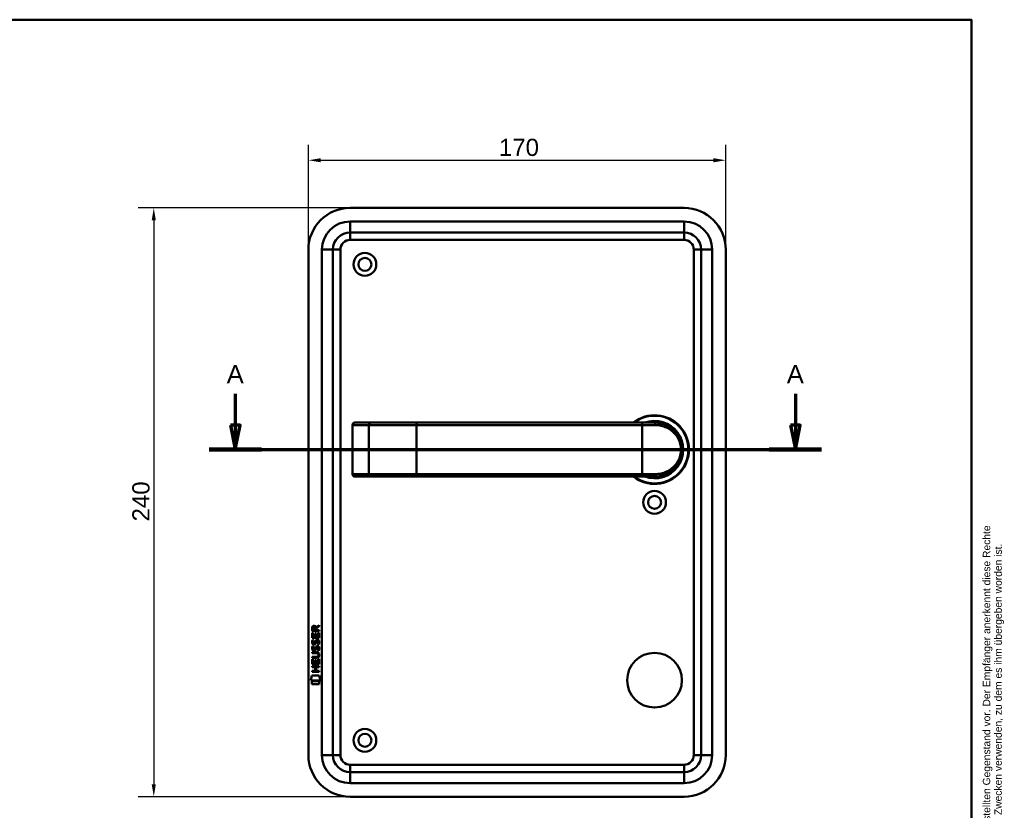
# Model space of a CAD drawing. Header units: millimetres. Extents: x 20 to 833, y 20 to 574.
# Tile 5 of 5: x 432 to 833, y 252 to 574. Entities that reach past the tile are written whole.
import ezdxf
from ezdxf.enums import TextEntityAlignment as Align

# ---------------------------------------------------------------- set-up
doc = ezdxf.new("R2010")
doc.units = ezdxf.units.MM
doc.header["$LTSCALE"] = 2
for name, color, linetype, lineweight in [('Bemaßungen(DIN)', 7, 'Continuous', 25), ('Schnittansichtslinien(DIN)', 7, 'Continuous', 70), ('Sichtbare Kanten(DIN)', 7, 'Continuous', 50), ('Sichtbare tangentiale Kanten(DIN)', 7, 'Continuous', 50), ('Skizziergeometrie(DIN)', 7, 'Continuous', 50), ('Skizzierlinie(DIN)', 7, 'Continuous', 25), ('Symbole(DIN)', 7, 'Continuous', 25)]:
    doc.layers.add(name, color=color, linetype=linetype, lineweight=lineweight)
doc.styles.add('Aktuell-DIN', font='arial.ttf')
doc.styles.add('Aktuell-DINGroßer Text', font='arial.ttf')
doc.styles.add('STANDARD-DIN~0', font='arial.ttf')
doc.styles.add('Textstil10', font='arial.ttf')
doc.styles.add('Textstil41', font='arial.ttf', dxfattribs={"width": 0.8})
doc.styles.add('Textstil83', font='arial.ttf', dxfattribs={"width": 0.8})
doc.dimstyles.new('CAD-LAN', dxfattribs={"dimscale": 2, "dimtxt": 3.5, "dimasz": 2.5, "dimexe": 3.175, "dimexo": 0, "dimgap": 0.8, "dimtad": 1, "dimrnd": 1e-08, "dimtxsty": 'STANDARD-DIN~0', "dimcen": 0.09, "dimdle": 10, "dimclrd": 250, "dimclre": 250, "dimclrt": 250, "dimadec": 0, "dimazin": 2, "dimtfac": 1, "dimtmove": 0, "dimatfit": 3, "dimfxl": 1, "dimtolj": 1, "dimtzin": 0, "dimlwd": 25, "dimlwe": 25, "dimarcsym": 0})

# ---------------------------------------------------------------- blocks, each defined once
blk = doc.blocks.new('Ränder Standardrahmen')
at = {"layer": 'Skizziergeometrie(DIN)', "flags": 128}
blk.add_lwpolyline([(10, 10), (10, 287), (410, 287), (410, 10), (10, 10)], dxfattribs=at)
blk = doc.blocks.new('Schriftfelder Heusser')
at = {"layer": 'Skizziergeometrie(DIN)'}
for p, q in [((101, 229.92), (101, 236.92)), ((101, 236.92), (291, 236.92)), ((111, 229.92), (111, 236.92)), ((123, 229.92), (123, 236.92)), ((232, 229.92), (232, 236.92)), ((256, 229.92), (256, 236.92)), ((291, 236.92), (291, 229.92)), ((101, 191.42), (101, 229.92)), ((101, 229.92), (291, 229.92)), ((111, 229.92), (111, 221.42)), ((123, 229.92), (123, 221.42)), ((232, 229.92), (232, 221.42)), ((256, 229.92), (256, 221.42)), ((291, 229.92), (291, 191.42)), ((101, 221.42), (291, 221.42)), ((150, 221.42), (150, 204.42)), ((198.85, 221.42), (198.85, 204.42)), ((216.35, 221.42), (216.35, 204.42)), ((238.35, 221.42), (238.35, 204.42)), ((278, 221.42), (278, 191.42)), ((278, 208.67), (291, 208.67)), ((101, 204.42), (291, 204.42)), ((142, 204.42), (142, 191.42)), ((236, 204.42), (236, 191.42)), ((278, 200.17), (291, 200.17)), ((291, 191.42), (101, 191.42))]:
    blk.add_line(p, q, dxfattribs=at)
at = {"layer": 'Skizzierlinie(DIN)'}
for p, q in [((113.5, 221.42), (113.5, 204.42)), ((118, 221.42), (118, 204.42)), ((162.35, 221.42), (162.35, 204.42)), ((166.85, 221.42), (166.85, 204.42)), ((113.5, 217.17), (150, 217.17)), ((162.35, 217.17), (278, 217.17)), ((113.5, 212.92), (150, 212.92)), ((162.35, 212.92), (278, 212.92)), ((113.5, 208.67), (150, 208.67)), ((162.35, 208.67), (278, 208.67))]:
    blk.add_line(p, q, dxfattribs=at)
for centre in [(115.75, 219.25), (164.6, 219.25), (115.75, 215.04), (164.6, 215.04), (115.75, 210.79), (164.6, 210.79), (115.75, 206.54), (164.6, 206.54)]:
    blk.add_circle(centre, 1.75, dxfattribs=at)
at = {"layer": 'Symbole(DIN)', "color": 7, "insert": (293.33, 191.7), "char_height": 1.5, "width": 182.3003, "attachment_point": 1, "rotation": 90, "line_spacing_factor": 0.944221, "style": 'Aktuell-DIN'}
blk.add_mtext('\\fArial|b0|i0;\\H1.5000;Die Schlossfabrik Heusser AG ist Eigentümerin dieses Dokumentes und behält sich alle Rechte an diesem und dem dargestellten Gegenstand vor. Der Empfänger anerkennt diese Rechte\\Pund wird das Dokument nicht ohne schriftliche Ermächtigung der Eigentümerin Dritten zugänglich machen oder zu anderen Zwecken verwenden, zu dem es ihm übergeben worden ist.\\P ', dxfattribs=at)
at = {"layer": 'Symbole(DIN)', "color": 179, "true_color": 0x262659, "style": 'Aktuell-DIN'}
for s, insert, char_height, attachment_point in [('Pos.', (106, 227), 2.489, 2), ('Menge', (117, 227), 2.489, 2), ('Benennung', (125.81, 225.38), 2.489, 4), ('B-Nummer', (234.74, 225.62), 2.489, 4), ('Material', (265.02, 225.62), 2.489, 5), ('\\fArial|b0|i0;a', (115.81, 219.53), 2, 5), ('\\fArial|b0|i0;e', (164.54, 219.53), 2, 5), ('\\fArial|b0|i0;Gezeichnet', (200.05, 219.23), 2, 4), ('\\fArial|b0|i0;b', (115.75, 215), 2, 5), ('\\fArial|b0|i0;f', (164.55, 215.06), 2, 5), ('\\fArial|b0|i0;Freigegeben', (199.92, 216), 2, 1), ('\\fArial|b0|i0;c', (115.75, 211.01), 2, 5), ('\\fArial|b0|i0;g', (164.63, 211.05), 2, 5), ('\\fArial|b0|i0;Projekt', (200, 211.98), 2, 1), ('\\fArial|b0|i0;d', (115.76, 206.55), 2, 5), ('\\fArial|b0|i0;h', (164.55, 206.57), 2, 5), ('\\fArial|b0|i0;CAD-Nr.', (200, 207.5), 2, 1), ('\\fArial|b0|i0;\\H2.0000;Massstab', (284.39, 206.37), 2, 5), ('\\fArial|b0|i0;\\H2.0000;Baugruppe', (143.1, 203.73), 2, 1), ('\\fArial|b0|i0;Zeichnungs-Nr.', (237, 203.5), 2, 1), ('\\fArial|b0|i0;\\H2.5000;4853 Murgenthal', (113.33, 192.46), 2.5, 7)]:
    blk.add_mtext(s, dxfattribs=dict(at, insert=insert, char_height=char_height, attachment_point=attachment_point))
at = {"layer": 'Symbole(DIN)', "color": 179, "true_color": 0x262659, "attachment_point": 5, "style": 'Aktuell-DIN'}
for s, insert, char_height, width in [('Änd.', (107.21, 213), 2.489, 12.3494), ('Änd.', (156.12, 212.76), 2.489, 12.3494), ('\\fArial|b0|i0;Änderung', (284.51, 202.33), 2, 12.1143)]:
    blk.add_mtext(s, dxfattribs=dict(at, insert=insert, char_height=char_height, width=width))
at = {"layer": 'Symbole(DIN)', "color": 7, "insert": (143.1, 196.62), "char_height": 4.5, "width": 90.18, "attachment_point": 4, "style": 'Aktuell-DIN'}
blk.add_mtext('\\fArial|b0|i0;\\W0.90;\\H4.5000;Heusser-Muschel Serie 3  EN179', dxfattribs=at)
at = {"layer": 'Symbole(DIN)', "color": 179, "true_color": 0x262659, "style": 'Textstil10'}
blk.add_attdef('ERSTELLUNGSDATUM_001', (217.23, 218.29), '', height=2, dxfattribs=at)
at = {"layer": 'Symbole(DIN)', "color": 179, "true_color": 0x262659}
for tag, height, style, p in [('AUTOR', 2.49, 'Aktuell-DIN', (240.03, 219.26)), ('KONTROLLDATUM', 2, 'Textstil10', (217.42, 215.04)), ('KONTROLLIERT_VON', 2, 'Textstil10', (239.98, 215.05))]:
    blk.add_attdef(tag, text='', height=height, dxfattribs=dict(at, style=style)).set_placement(p, align=Align.MIDDLE_LEFT)
at = {"layer": 'Symbole(DIN)', "color": 7, "style": 'Textstil83', "width": 0.8}
blk.add_attdef('Anfänglicher_Ansichtsmaßstab_001', (281.57, 213.34), '', height=2.3, dxfattribs=at)
at = {"layer": 'Symbole(DIN)', "color": 179, "true_color": 0x262659, "style": 'Textstil10'}
blk.add_attdef('PROJEKT', text='', height=2, dxfattribs=at).set_placement((217.77, 209.72), align=Align.BOTTOM_LEFT)
at = {"layer": 'Symbole(DIN)', "color": 7, "style": 'Textstil41', "width": 0.8}
blk.add_attdef('STATUS', text='', height=5, dxfattribs=at).set_placement((284.53, 195.86), align=Align.MIDDLE_CENTER)
blk = doc.blocks.new('*D20')
at = {"layer": 'Bemaßungen(DIN)', "color": 250, "linetype": 'Continuous', "lineweight": 25, "true_color": 0x3f3f3f, "transparency": 16777216}
for p, q in [((549.93, 480.26), (549.93, 523.05)), ((719.93, 480.26), (719.93, 523.05)), ((554.93, 516.7), (714.93, 516.7))]:
    blk.add_line(p, q, dxfattribs=at)
at = {"layer": 'Bemaßungen(DIN)', "color": 250, "linetype": 'Continuous', "true_color": 0x3f3f3f, "transparency": 16777216}
for points in [[(554.93, 517.53), (554.93, 515.87), (549.93, 516.7)], [(714.93, 517.53), (714.93, 515.87), (719.93, 516.7)]]:
    blk.add_solid(points, dxfattribs=at)
at = {"layer": 'Defpoints', "color": 0, "linetype": 'Continuous', "transparency": 16777216}
for p in [(719.93, 516.7), (549.93, 480.26), (719.93, 480.26)]:
    blk.add_point(p, dxfattribs=at)
at = {"layer": 'Bemaßungen(DIN)', "color": 250, "linetype": 'Continuous', "lineweight": 25, "true_color": 0x3f3f3f, "transparency": 16777216, "insert": (627.54, 525.45), "char_height": 7, "attachment_point": 1, "style": 'STANDARD-DIN~0'}
blk.add_mtext('\\A1;170', dxfattribs=at)
blk = doc.blocks.new('*D23')
at = {"layer": 'Bemaßungen(DIN)', "color": 250, "linetype": 'Continuous', "lineweight": 25, "true_color": 0x3f3f3f, "transparency": 16777216}
for p, q in [((566.93, 497.26), (480.58, 497.26)), ((486.93, 492.26), (486.93, 262.26)), ((566.93, 257.26), (480.58, 257.26))]:
    blk.add_line(p, q, dxfattribs=at)
at = {"layer": 'Bemaßungen(DIN)', "color": 250, "linetype": 'Continuous', "true_color": 0x3f3f3f, "transparency": 16777216}
for points in [[(486.1, 492.26), (487.76, 492.26), (486.93, 497.26)], [(486.1, 262.26), (487.76, 262.26), (486.93, 257.26)]]:
    blk.add_solid(points, dxfattribs=at)
at = {"layer": 'Defpoints', "color": 0, "linetype": 'Continuous', "transparency": 16777216}
for p in [(566.93, 497.26), (486.93, 257.26), (566.93, 257.26)]:
    blk.add_point(p, dxfattribs=at)
at = {"layer": 'Bemaßungen(DIN)', "color": 250, "linetype": 'Continuous', "lineweight": 25, "true_color": 0x3f3f3f, "transparency": 16777216, "insert": (478.18, 369.48), "char_height": 7, "attachment_point": 1, "rotation": 90, "style": 'STANDARD-DIN~0'}
blk.add_mtext('\\A1;240', dxfattribs=at)
blk = doc.blocks.new('2DTransSchnitt0')
at = {"layer": 'Schnittansichtslinien(DIN)', "linetype": 'Continuous'}
for p, q in [((260.07, 210.72), (260.07, 204.38)), ((374.15, 210.72), (374.15, 204.38)), ((259.07, 204.38), (260.07, 199.38)), ((261.07, 204.38), (259.07, 204.38)), ((260.07, 204.38), (260.07, 199.38)), ((260.07, 199.38), (261.07, 204.38)), ((373.15, 204.38), (374.15, 199.38)), ((375.15, 204.38), (373.15, 204.38)), ((374.15, 204.38), (374.15, 199.38)), ((374.15, 199.38), (375.15, 204.38)), ((254.72, 199.38), (379.5, 199.38))]:
    blk.add_line(p, q, dxfattribs=at)
at = {"layer": 'Schnittansichtslinien(DIN)', "linetype": 'Continuous', "lineweight": 140}
for p, q in [((254.72, 199.38), (265.42, 199.38)), ((368.8, 199.38), (379.5, 199.38))]:
    blk.add_line(p, q, dxfattribs=at)
at = {"layer": 'Schnittansichtslinien(DIN)', "linetype": 'Continuous', "flags": 128}
for points in [[(259.07, 204.38), (260.07, 199.38), (261.07, 204.38), (259.07, 204.38)], [(373.15, 204.38), (374.15, 199.38), (375.15, 204.38), (373.15, 204.38)]]:
    blk.add_lwpolyline(points, dxfattribs=at)
at = {"layer": 'Schnittansichtslinien(DIN)'}
for points in [[(259.07, 204.38), (260.07, 199.38), (261.07, 204.38), (259.07, 204.38)], [(373.15, 204.38), (374.15, 199.38), (375.15, 204.38), (373.15, 204.38)]]:
    blk.add_solid(points, dxfattribs=at)
at = {"layer": 'Schnittansichtslinien(DIN)', "char_height": 3.73, "attachment_point": 7, "style": 'Aktuell-DINGroßer Text'}
for insert in [(258.32, 212.88), (372.4, 212.88)]:
    blk.add_mtext('A', dxfattribs=dict(at, insert=insert))

msp = doc.modelspace()

# ---------------------------------------------------------------- linework, layer by layer
at = {"layer": 'Sichtbare Kanten(DIN)'}
for p, q in [((702.93, 497.259), (566.93, 497.259)), ((566.93, 487.259), (702.93, 487.259)), ((549.93, 480.259), (549.93, 274.259)), ((559.93, 274.259), (559.93, 480.259)), ((709.93, 480.259), (709.93, 274.259)), ((719.93, 274.259), (719.93, 480.259)), ((568.879, 409.759), (568.899, 409.759)), ((575.452, 409.759), (568.899, 409.759)), ((575.369, 409.755), (575.369, 409.755)), ((593.93, 409.759), (575.452, 409.759)), ((685.93, 409.759), (593.93, 409.759)), ((685.93, 409.759), (690.93, 409.759)), ((691.546, 409.741), (691.546, 409.741)), ((567.879, 408.759), (567.879, 388.759)), ((568.899, 387.759), (568.879, 387.759)), ((568.899, 387.759), (575.452, 387.759)), ((575.452, 387.759), (593.93, 387.759)), ((593.93, 387.759), (685.93, 387.759)), ((690.93, 387.759), (685.93, 387.759)), ((551.444, 324.745), (551.446, 326.059)), ((551.795, 326.015), (551.794, 325.126)), ((551.794, 325.126), (552.812, 325.126)), ((552.812, 325.126), (552.812, 326.014)), ((553.109, 326.375), (554.305, 327.165)), ((553.162, 325.976), (553.161, 325.125)), ((553.161, 325.125), (554.303, 325.124)), ((554.304, 326.731), (553.162, 325.976)), ((554.303, 325.124), (554.303, 324.743)), ((554.305, 327.165), (554.304, 326.731)), ((551.442, 322.015), (551.444, 324.019)), ((554.301, 322.013), (551.442, 322.015)), ((554.303, 324.743), (551.444, 324.745)), ((551.444, 324.019), (551.792, 324.019)), ((551.614, 321.241), (551.952, 321.141)), ((551.792, 324.019), (551.791, 322.392)), ((551.791, 322.392), (552.685, 322.391)), ((552.685, 322.391), (552.686, 323.838)), ((552.686, 323.838), (553.035, 323.838)), ((553.035, 323.838), (553.034, 322.391)), ((553.034, 322.391), (553.952, 322.39)), ((553.542, 320.938), (553.531, 320.938)), ((553.952, 322.39), (553.954, 324.037)), ((553.954, 324.037), (554.302, 324.037)), ((554.302, 324.037), (554.301, 322.013)), ((551.612, 318.695), (551.95, 318.594)), ((551.808, 317.363), (551.815, 317.346)), ((551.81, 319.909), (551.817, 319.892)), ((552.492, 317.265), (552.503, 317.282)), ((552.494, 319.812), (552.505, 319.829)), ((553.54, 318.391), (553.528, 318.391)), ((551.433, 311.277), (551.435, 313.281)), ((551.435, 313.852), (551.436, 314.23)), ((553.081, 313.851), (551.435, 313.852)), ((551.435, 313.281), (551.783, 313.281)), ((551.436, 314.23), (553.105, 314.228)), ((551.437, 315.787), (551.437, 316.164)), ((551.437, 316.164), (553.083, 316.163)), ((553.107, 315.786), (551.437, 315.787)), ((551.783, 313.281), (551.782, 311.654)), ((552.677, 311.653), (552.678, 313.1)), ((552.678, 313.1), (553.026, 313.1)), ((553.026, 313.1), (553.025, 311.653)), ((553.944, 311.652), (553.945, 313.299)), ((553.945, 313.299), (554.293, 313.299)), ((553.987, 315.001), (553.987, 315.011)), ((554.293, 313.299), (554.292, 311.275)), ((551.431, 310.107), (551.431, 310.484)), ((551.431, 310.484), (554.29, 310.482)), ((552.674, 310.106), (551.431, 310.107)), ((554.292, 311.275), (551.433, 311.277)), ((551.782, 311.654), (552.677, 311.653)), ((552.673, 308.548), (552.674, 310.106)), ((553.025, 311.653), (553.944, 311.652)), ((553.031, 310.105), (553.029, 308.548)), ((554.29, 310.104), (553.031, 310.105)), ((554.29, 310.482), (554.29, 310.104)), ((550.898, 304.595), (551.357, 306.728)), ((551.357, 306.728), (554.364, 306.725)), ((551.43, 308.172), (551.43, 308.549)), ((551.43, 308.549), (552.673, 308.548)), ((554.288, 308.17), (551.43, 308.172)), ((553.029, 308.548), (554.288, 308.547)), ((554.288, 308.547), (554.288, 308.17)), ((554.364, 306.725), (554.814, 304.592)), ((554.814, 304.592), (550.898, 304.595)), ((551.357, 303.167), (551.358, 304.309)), ((554.354, 303.165), (551.357, 303.167)), ((551.358, 304.309), (554.355, 304.307)), ((554.355, 304.307), (554.354, 303.165)), ((702.93, 267.259), (566.93, 267.259)), ((566.93, 257.259), (702.93, 257.259))]:
    msp.add_line(p, q, dxfattribs=at)
for centre, radius in [((572.93, 474.259), 4.65), ((572.93, 474.259), 2.65), ((690.93, 377.259), 4.65), ((690.93, 377.259), 2.65), ((690.93, 304.759), 11.15), ((572.93, 280.259), 4.65), ((572.93, 280.259), 2.65)]:
    msp.add_circle(centre, radius, dxfattribs=at)
for centre, radius, start, end in [((566.93, 480.259), 17, 90, 180), ((702.93, 480.259), 17, 0, 90), ((566.93, 480.259), 7, 90, 180), ((702.93, 480.259), 7, 0, 90), ((568.879, 408.759), 1, 90, 180), ((690.93, 398.759), 14, 231.78679, 128.21321), ((690.93, 398.759), 13.8, 232.8542, 127.1458), ((690.93, 398.759), 11.7, 250.08028, 109.91972), ((690.93, 398.759), 11.6, 251.49137, 108.50863), ((690.93, 398.759), 11.5, 253.04257, 106.95743), ((690.93, 398.759), 11.3, 256.76803, 103.23197), ((693.161, 408.816), 0.85, 113.68057, 113.69788), ((693.161, 408.816), 0.85, 187.81614, 187.82029), ((693.161, 408.816), 0.85, 332.12599, 332.12686), ((703.3, 411.406), 8.725, 195.91987, 195.9216), ((568.879, 388.759), 1, 180, 270), ((566.93, 274.259), 17, 180, 270), ((566.93, 274.259), 7, 180, 270), ((702.93, 274.259), 7, 270, 0), ((702.93, 274.259), 17, 270, 0)]:
    msp.add_arc(centre, radius, start, end, dxfattribs=at)
for centre, major_axis, ratio, start_param, end_param in [((552.973, 325.242), (0.976, -1.274), 0.5180415, 2.7627686, 3.7355131), ((551.58, 325.161), (1.242, 1.64), 0.5994938, 5.878165, 6.7089725), ((552.883, 319.251), (0.839, 1.642), 0.4591024, 5.9761877, 6.4975755), ((553.16, 320.72), (1.192, 3.54), 0.2215161, 2.8263053, 2.8854462), ((553.076, 323.02), (1.103, 3.296), 0.2312948, 2.8124619, 2.8734213), ((552.561, 318.166), (0.583, 1.012), 0.541605, 2.7569093, 3.2147406), ((552.555, 320.703), (0.574, 1.004), 0.5438409, 2.7534304, 3.2137241), ((552.433, 317.29), (0.098, 0.139), 0.3641716, 4.4844927, 4.7925708), ((552.435, 319.836), (0.098, 0.139), 0.3641716, 4.4844927, 4.7925708), ((552.882, 316.707), (0.838, 1.64), 0.4594521, 5.9760112, 6.497704), ((549.266, 318.533), (4.808, -4.323), 0.3742014, 5.888113, 6.6064523), ((549.262, 311.489), (4.814, 4.313), 0.3742661, 5.9599282, 6.6783921), ((530.553, 334.838), (23.266, -20.361), 0.1371339, 6.127502, 6.402435)]:
    msp.add_ellipse(centre, major_axis=major_axis, ratio=ratio, start_param=start_param, end_param=end_param, dxfattribs=at)
for points, knots in [([(690.93, 387.759), (691.795, 387.759), (693.51, 387.966), (696.593, 389.092), (699.664, 391.556), (701.58, 395.158), (702.046, 398.749), (701.762, 400.986), (701.255, 402.618), (700.592, 404.125), (699.065, 406.444), (696.594, 408.425), (693.507, 409.551), (691.795, 409.759), (690.93, 409.759)], [-3.4261334, -3.4261334, -3.4261334, -3.4261334, -3.1814096, -2.9366858, -2.4472382, -1.9577905, -1.7130667, -1.4683429, -1.345981, -1.2236191, -0.9788953, -0.4894476, -0.2447238, 0, 0, 0, 0]), ([(553.987, 315.011), (553.987, 315.057), (553.984, 315.104), (553.968, 315.24), (553.946, 315.327), (553.871, 315.478), (553.825, 315.539), (553.705, 315.645), (553.634, 315.685), (553.417, 315.768), (553.257, 315.786), (553.107, 315.786)], [-0.13394602, -0.13394602, -0.13394602, -0.13394602, -0.11996159, -0.11996159, -0.09310912, -0.09310912, -0.06964663, -0.06964663, -0.04519613, -0.04519613, 0, 0, 0, 0])]:
    msp.add_open_spline(points, degree=3, knots=knots, dxfattribs=at)
for points in [[(551.446, 326.059), (551.461, 326.5), (551.693, 326.962), (552.305, 326.962)], [(552.812, 326.014), (552.813, 326.287), (552.726, 326.612), (552.31, 326.613)], [(551.413, 320.565), (551.43, 320.704), (551.472, 320.911), (551.543, 321.084)], [(551.543, 321.084), (551.562, 321.134), (551.614, 321.241), (551.614, 321.241)], [(551.952, 321.141), (551.952, 321.141), (551.832, 320.814), (551.797, 320.676)], [(552.685, 320.347), (552.769, 320.715), (552.872, 320.926), (553.013, 321.093)], [(553.013, 321.093), (553.106, 321.204), (553.236, 321.276), (553.416, 321.3)], [(553.531, 320.938), (553.409, 320.938), (553.334, 320.905), (553.259, 320.82)], [(553.416, 321.3), (553.703, 321.338), (553.986, 321.238), (554.179, 320.922)], [(554.179, 320.922), (554.289, 320.741), (554.343, 320.522), (554.343, 320.252)], [(551.488, 317.216), (551.398, 317.457), (551.369, 317.69), (551.411, 318.018)], [(551.49, 319.763), (551.4, 320.003), (551.371, 320.237), (551.413, 320.565)], [(551.411, 318.018), (551.428, 318.157), (551.47, 318.364), (551.541, 318.538)], [(552.047, 316.755), (551.824, 316.788), (551.594, 316.934), (551.488, 317.216)], [(552.049, 319.302), (551.826, 319.335), (551.596, 319.48), (551.49, 319.763)], [(551.541, 318.538), (551.56, 318.587), (551.612, 318.694), (551.612, 318.695)], [(551.795, 318.13), (551.731, 317.877), (551.725, 317.653), (551.783, 317.437)], [(551.797, 320.676), (551.733, 320.424), (551.727, 320.199), (551.786, 319.983)], [(551.95, 318.594), (551.95, 318.594), (551.83, 318.268), (551.795, 318.13)], [(552.02, 317.133), (552.167, 317.073), (552.355, 317.109), (552.461, 317.223)], [(552.022, 319.679), (552.169, 319.619), (552.357, 319.655), (552.463, 319.77)], [(552.204, 319.289), (552.103, 319.29), (552.082, 319.297), (552.049, 319.302)], [(552.83, 317.107), (552.715, 316.897), (552.52, 316.739), (552.202, 316.743)], [(552.832, 319.654), (552.717, 319.444), (552.522, 319.285), (552.204, 319.289)], [(552.503, 317.282), (552.571, 317.392), (552.628, 317.555), (552.683, 317.8)], [(552.505, 319.829), (552.573, 319.938), (552.63, 320.102), (552.685, 320.347)], [(552.683, 317.8), (552.767, 318.168), (552.87, 318.379), (553.011, 318.547)], [(553.023, 317.65), (552.968, 317.41), (552.906, 317.245), (552.83, 317.107)], [(553.025, 320.196), (552.97, 319.957), (552.908, 319.792), (552.832, 319.654)], [(553.011, 318.547), (553.104, 318.657), (553.234, 318.729), (553.414, 318.753)], [(553.071, 317.849), (553.064, 317.818), (553.023, 317.652), (553.023, 317.65)], [(553.073, 320.395), (553.066, 320.365), (553.025, 320.199), (553.025, 320.196)], [(553.257, 318.274), (553.187, 318.185), (553.126, 318.047), (553.071, 317.849)], [(553.259, 320.82), (553.189, 320.731), (553.128, 320.593), (553.073, 320.395)], [(553.528, 318.391), (553.407, 318.392), (553.332, 318.359), (553.257, 318.274)], [(553.414, 318.753), (553.701, 318.792), (553.984, 318.692), (554.177, 318.375)], [(553.732, 316.809), (553.732, 316.809), (553.887, 317.063), (553.946, 317.347)], [(553.734, 319.355), (553.734, 319.355), (553.889, 319.609), (553.948, 319.894)], [(554.103, 319.268), (554.083, 319.273), (553.734, 319.355), (553.734, 319.355)], [(553.946, 317.347), (554.015, 317.681), (554.015, 317.957), (553.908, 318.154)], [(553.948, 319.894), (554.017, 320.227), (554.017, 320.503), (553.911, 320.7)], [(554.326, 317.44), (554.296, 317.109), (554.138, 316.78), (554.101, 316.722)], [(554.328, 319.987), (554.298, 319.656), (554.14, 319.326), (554.103, 319.268)], [(554.177, 318.375), (554.287, 318.195), (554.341, 317.976), (554.341, 317.706)], [(554.341, 317.706), (554.341, 317.621), (554.334, 317.535), (554.326, 317.44)], [(554.343, 320.252), (554.343, 320.168), (554.336, 320.082), (554.328, 319.987)], [(552.202, 316.743), (552.101, 316.744), (552.08, 316.75), (552.047, 316.755)], [(554.101, 316.722), (554.081, 316.727), (553.732, 316.809), (553.732, 316.809)]]:
    msp.add_open_spline(points, degree=3, dxfattribs=at)
at = {"layer": 'Sichtbare tangentiale Kanten(DIN)'}
for p, q in [((702.93, 491.759), (566.93, 491.759)), ((566.93, 491.759), (566.93, 487.259)), ((702.93, 491.759), (702.93, 487.259)), ((566.93, 484.259), (566.93, 487.259)), ((702.93, 484.259), (702.93, 487.259)), ((566.93, 484.259), (702.93, 484.259)), ((555.43, 480.259), (559.93, 480.259)), ((555.43, 480.259), (555.43, 274.259)), ((562.93, 480.259), (559.93, 480.259)), ((562.93, 274.259), (562.93, 480.259)), ((706.93, 480.259), (709.93, 480.259)), ((706.93, 480.259), (706.93, 274.259)), ((714.43, 480.259), (709.93, 480.259)), ((714.43, 274.259), (714.43, 480.259)), ((593.93, 409.759), (593.93, 408.759)), ((685.93, 409.759), (685.93, 408.759)), ((567.937, 408.759), (567.879, 408.759)), ((567.937, 388.759), (567.937, 408.759)), ((567.937, 408.759), (574.491, 408.759)), ((574.491, 408.759), (593.93, 408.759)), ((574.491, 388.759), (574.491, 408.759)), ((593.93, 408.759), (593.93, 388.759)), ((593.93, 408.759), (685.93, 408.759)), ((685.93, 408.759), (685.93, 388.759)), ((691.193, 408.759), (685.93, 408.759)), ((701.365, 402.236), (701.365, 402.236)), ((567.879, 388.759), (567.937, 388.759)), ((574.491, 388.759), (567.937, 388.759)), ((593.93, 388.759), (574.491, 388.759)), ((685.93, 388.759), (593.93, 388.759)), ((593.93, 387.759), (593.93, 388.759)), ((685.93, 388.759), (691.193, 388.759)), ((685.93, 387.759), (685.93, 388.759)), ((559.93, 274.259), (555.43, 274.259)), ((559.93, 274.259), (562.93, 274.259)), ((709.93, 274.259), (706.93, 274.259)), ((709.93, 274.259), (714.43, 274.259)), ((702.93, 270.259), (566.93, 270.259)), ((566.93, 267.259), (566.93, 270.259)), ((702.93, 267.259), (702.93, 270.259)), ((566.93, 267.259), (566.93, 262.759)), ((702.93, 267.259), (702.93, 262.759)), ((566.93, 262.759), (702.93, 262.759))]:
    msp.add_line(p, q, dxfattribs=at)
for centre, radius, start, end in [((566.93, 480.259), 11.5, 90, 180), ((702.93, 480.259), 11.5, 0, 90), ((566.93, 480.259), 4, 90, 180), ((702.93, 480.259), 4, 0, 90), ((566.93, 274.259), 11.5, 180, 270), ((566.93, 274.259), 4, 180, 270), ((702.93, 274.259), 4, 270, 0), ((702.93, 274.259), 11.5, 270, 0)]:
    msp.add_arc(centre, radius, start, end, dxfattribs=at)
for centre, major_axis, ratio, start_param, end_param in [((568.899, 408.759), (0, 1), 0.9612617, 0, 1.5707963), ((575.452, 408.759), (0, 1), 0.9612617, 0, 1.5707963), ((690.93, 408.759), (0, 1), 0.2631579, 4.712389, 6.2831853), ((568.899, 388.759), (0, -1), 0.9612617, 4.712389, 6.2831853), ((575.452, 388.759), (0, -1), 0.9612617, 4.712389, 6.2831853), ((690.93, 388.759), (0, -1), 0.2631579, 0, 1.5707963)]:
    msp.add_ellipse(centre, major_axis=major_axis, ratio=ratio, start_param=start_param, end_param=end_param, dxfattribs=at)
msp.add_open_spline([(691.193, 408.759), (692.021, 408.759), (692.841, 408.664), (693.619, 408.489), (694.398, 408.314), (695.136, 408.058), (695.826, 407.738), (697.204, 407.096), (698.386, 406.196), (699.337, 405.092), (699.812, 404.541), (700.23, 403.938), (700.581, 403.281), (700.756, 402.952), (700.915, 402.61), (701.055, 402.253), (701.195, 401.896), (701.316, 401.525), (701.415, 401.142), (701.613, 400.377), (701.722, 399.563), (701.721, 398.749), (701.719, 397.934), (701.607, 397.118), (701.411, 396.355), (701.019, 394.83), (700.284, 393.521), (699.328, 392.418), (698.373, 391.315), (697.2, 390.419), (695.825, 389.779), (695.137, 389.459), (694.399, 389.203), (693.62, 389.028), (692.841, 388.853), (692.021, 388.759), (691.193, 388.759)], degree=3, knots=[0, 0, 0, 0, 0.2447238, 0.2447238, 0.2447238, 0.4894476, 0.4894476, 0.4894476, 0.9788953, 0.9788953, 0.9788953, 1.2236191, 1.2236191, 1.2236191, 1.345981, 1.345981, 1.345981, 1.4683429, 1.4683429, 1.4683429, 1.7130667, 1.7130667, 1.7130667, 1.9577905, 1.9577905, 1.9577905, 2.4472382, 2.4472382, 2.4472382, 2.9366858, 2.9366858, 2.9366858, 3.1814096, 3.1814096, 3.1814096, 3.4261334, 3.4261334, 3.4261334, 3.4261334], dxfattribs=at)

# ---------------------------------------------------------------- block references
at = {"xscale": 2, "yscale": 2, "zscale": 2}
msp.add_blockref('Ränder Standardrahmen', (0, 0), dxfattribs=at)
msp.add_blockref('Schriftfelder Heusser', (238, -362.833), dxfattribs=at).add_auto_attribs({'ERSTELLUNGSDATUM_001': '02.01.2021', 'Anfänglicher_Ansichtsmaßstab_001': '1 : 2'})
at = {"layer": 'Schnittansichtslinien(DIN)', "xscale": 2, "yscale": 2, "zscale": 2}
msp.add_blockref('2DTransSchnitt0', (0, 0), dxfattribs=at)

# ---------------------------------------------------------------- dimensions: what is measured, and where the dimension line sits
at = {"layer": 'Bemaßungen(DIN)', "color": 250, "linetype": 'Continuous', "lineweight": 25, "true_color": 0x3f3f3f}
for base, p1, p2, angle, picture, middle in [((719.93, 516.699), (549.93, 480.259), (719.93, 480.259), 180, '*D20', (634.93, 516.699)), ((486.93, 257.259), (566.93, 497.259), (566.93, 257.259), 90, '*D23', (486.93, 377.259))]:
    dim = msp.add_linear_dim(base=base, p1=p1, p2=p2, angle=angle, dimstyle='CAD-LAN', override={"dimgap": 0.8, "dimdec": 2, "dimtol": 0, "dimlim": 0, "dimtp": 0, "dimtm": 0, "dimtdec": 2, "dimtofl": 0, "dimatfit": 1}, dxfattribs=at)
    dim.commit()
    dim.dimension.update_dxf_attribs({"geometry": picture, "text_midpoint": middle, "dimtype": 160})

doc.saveas('drawing.dxf')
